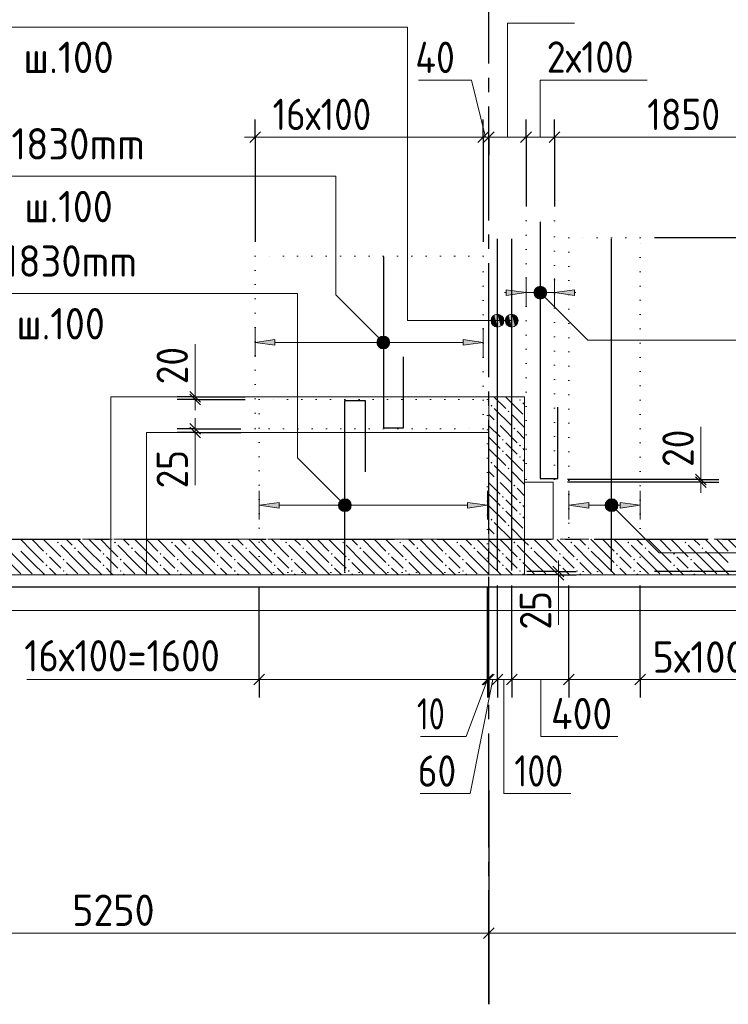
# Model space of a CAD drawing. Header units: millimetres. Extents: x 0 to 59400, y 0 to 42000.
# Tile 7 of 32: x 21773 to 26741, y 16519 to 23427. Entities that reach past the tile are written whole.
import ezdxf

# ---------------------------------------------------------------- set-up
doc = ezdxf.new("R2010")
doc.units = ezdxf.units.MM
for name, pattern in [('______2', [270, 200, -70]), ('______5', [1100, 800, -100, 100, -100]), ('______9', [100, 0, -100])]:
    doc.linetypes.add(name, pattern=pattern)
for name, color, linetype, lineweight in [('Standard', 7, 'Continuous', 25), ('ДОП Верх по У', 7, 'Continuous', 18), ('ЖБ Перекрытие верхний уровень_1', 7, 'Continuous', 18), ('ЖБ Перекрытие нижний уровень с отделкой', 7, 'Continuous', 13), ('Позиционная метка номер позиции', 7, 'Continuous', 13), ('Размерная линия_ общее', 7, 'Continuous', 13)]:
    doc.layers.add(name, color=color, linetype=linetype, lineweight=lineweight)
doc.layers.add('ЖБ Стена верхний уровень', color=7, linetype='______2', lineweight=13, true_color=0x656565)
doc.layers.add('Оси', color=7, linetype='______5', lineweight=13, true_color=0x656565)
doc.styles.add('ISOCPEUR', font='txt')

msp = doc.modelspace()

# ---------------------------------------------------------------- hatches: boundary and pattern name
at = {"layer": 'ДОП Верх по У', "linetype": 'Continuous', "lineweight": 13, "transparency": 33554687}
for points in [[(25182.7, 21492.8), (25322.7, 21512.8), (25182.7, 21532.8)], [(24882.7, 21143), (25022.7, 21163), (24882.7, 21183)], [(24912.7, 20001), (25052.7, 20021), (24912.7, 20041)], [(25982.7, 20001), (26122.7, 20021), (25982.7, 20041)]]:
    msp.add_hatch(color=7, dxfattribs=at).paths.add_polyline_path(points)
for points in [[(25662.7, 21492.8), (25522.7, 21512.8), (25662.7, 21532.8)], [(23562.7, 21143), (23422.7, 21163), (23562.7, 21183)], [(23592.7, 20001), (23452.7, 20021), (23592.7, 20041)], [(25762.7, 20001), (25622.7, 20021), (25762.7, 20041)]]:
    msp.add_hatch(color=7, dxfattribs=at).paths.add_polyline_path(points, flags=16)
at = {"layer": 'ЖБ Стена верхний уровень', "linetype": 'Continuous', "lineweight": 18, "transparency": 33554687}
for points in [[(25074.1, 20719.6), (25080.6, 20726.1), (25087.1, 20719.6), (25080.6, 20713.1)], [(25274.1, 20759.6), (25280.6, 20766.1), (25287.1, 20759.6), (25280.6, 20753.1)], [(25194.1, 20679.6), (25200.6, 20686.1), (25207.1, 20679.6), (25200.6, 20673.1)], [(25114.1, 20599.6), (25120.6, 20606.1), (25127.1, 20599.6), (25120.6, 20593.1)], [(25234.1, 20559.6), (25240.6, 20566.1), (25247.1, 20559.6), (25240.6, 20553.1)], [(25154.1, 20479.6), (25160.6, 20486.1), (25167.1, 20479.6), (25160.6, 20473.1)], [(25154.1, 20399.6), (25160.6, 20406.1), (25167.1, 20399.6), (25160.6, 20393.1)], [(25274.1, 20439.6), (25280.6, 20446.1), (25287.1, 20439.6), (25280.6, 20433.1)], [(25074.1, 20319.6), (25080.6, 20326.1), (25087.1, 20319.6), (25080.6, 20313.1)], [(25274.1, 20359.6), (25280.6, 20366.1), (25287.1, 20359.6), (25280.6, 20353.1)], [(25194.1, 20279.6), (25200.6, 20286.1), (25207.1, 20279.6), (25200.6, 20273.1)], [(25114.1, 20199.6), (25120.6, 20206.1), (25127.1, 20199.6), (25120.6, 20193.1)], [(25234.1, 20159.6), (25240.6, 20166.1), (25247.1, 20159.6), (25240.6, 20153.1)], [(25154.1, 20079.6), (25160.6, 20086.1), (25167.1, 20079.6), (25160.6, 20073.1)], [(25274.1, 20039.6), (25280.6, 20046.1), (25287.1, 20039.6), (25280.6, 20033.1)], [(25154.1, 19999.6), (25160.6, 20006.1), (25167.1, 19999.6), (25160.6, 19993.1)], [(25274.1, 19959.6), (25280.6, 19966.1), (25287.1, 19959.6), (25280.6, 19953.1)], [(25074.1, 19919.6), (25080.6, 19926.1), (25087.1, 19919.6), (25080.6, 19913.1)], [(25194.1, 19879.6), (25200.6, 19886.1), (25207.1, 19879.6), (25200.6, 19873.1)], [(22034.1, 19759.6), (22040.6, 19766.1), (22047.1, 19759.6), (22040.6, 19753.1)], [(22434.1, 19759.6), (22440.6, 19766.1), (22447.1, 19759.6), (22440.6, 19753.1)], [(22834.1, 19759.6), (22840.6, 19766.1), (22847.1, 19759.6), (22840.6, 19753.1)], [(23234.1, 19759.6), (23240.6, 19766.1), (23247.1, 19759.6), (23240.6, 19753.1)], [(23634.1, 19759.6), (23640.6, 19766.1), (23647.1, 19759.6), (23640.6, 19753.1)], [(24034.1, 19759.6), (24040.6, 19766.1), (24047.1, 19759.6), (24040.6, 19753.1)], [(24434.1, 19759.6), (24440.6, 19766.1), (24447.1, 19759.6), (24440.6, 19753.1)], [(24834.1, 19759.6), (24840.6, 19766.1), (24847.1, 19759.6), (24840.6, 19753.1)], [(25114.1, 19799.6), (25120.6, 19806.1), (25127.1, 19799.6), (25120.6, 19793.1)], [(25234.1, 19759.6), (25240.6, 19766.1), (25247.1, 19759.6), (25240.6, 19753.1)], [(25634.1, 19759.6), (25640.6, 19766.1), (25647.1, 19759.6), (25640.6, 19753.1)], [(26034.1, 19759.6), (26040.6, 19766.1), (26047.1, 19759.6), (26040.6, 19753.1)], [(26434.1, 19759.6), (26440.6, 19766.1), (26447.1, 19759.6), (26440.6, 19753.1)], [(22154.1, 19719.6), (22160.6, 19726.1), (22167.1, 19719.6), (22160.6, 19713.1)], [(22554.1, 19719.6), (22560.6, 19726.1), (22567.1, 19719.6), (22560.6, 19713.1)], [(22954.1, 19719.6), (22960.6, 19726.1), (22967.1, 19719.6), (22960.6, 19713.1)], [(23354.1, 19719.6), (23360.6, 19726.1), (23367.1, 19719.6), (23360.6, 19713.1)], [(23754.1, 19719.6), (23760.6, 19726.1), (23767.1, 19719.6), (23760.6, 19713.1)], [(24154.1, 19719.6), (24160.6, 19726.1), (24167.1, 19719.6), (24160.6, 19713.1)], [(24554.1, 19719.6), (24560.6, 19726.1), (24567.1, 19719.6), (24560.6, 19713.1)], [(24954.1, 19719.6), (24960.6, 19726.1), (24967.1, 19719.6), (24960.6, 19713.1)], [(25354.1, 19719.6), (25360.6, 19726.1), (25367.1, 19719.6), (25360.6, 19713.1)], [(25754.1, 19719.6), (25760.6, 19726.1), (25767.1, 19719.6), (25760.6, 19713.1)], [(26154.1, 19719.6), (26160.6, 19726.1), (26167.1, 19719.6), (26160.6, 19713.1)], [(26554.1, 19719.6), (26560.6, 19726.1), (26567.1, 19719.6), (26560.6, 19713.1)], [(21954.1, 19679.6), (21960.6, 19686.1), (21967.1, 19679.6), (21960.6, 19673.1)], [(22074.1, 19639.6), (22080.6, 19646.1), (22087.1, 19639.6), (22080.6, 19633.1)], [(22354.1, 19679.6), (22360.6, 19686.1), (22367.1, 19679.6), (22360.6, 19673.1)], [(22474.1, 19639.6), (22480.6, 19646.1), (22487.1, 19639.6), (22480.6, 19633.1)], [(22754.1, 19679.6), (22760.6, 19686.1), (22767.1, 19679.6), (22760.6, 19673.1)], [(22874.1, 19639.6), (22880.6, 19646.1), (22887.1, 19639.6), (22880.6, 19633.1)], [(23154.1, 19679.6), (23160.6, 19686.1), (23167.1, 19679.6), (23160.6, 19673.1)], [(23274.1, 19639.6), (23280.6, 19646.1), (23287.1, 19639.6), (23280.6, 19633.1)], [(23554.1, 19679.6), (23560.6, 19686.1), (23567.1, 19679.6), (23560.6, 19673.1)], [(23674.1, 19639.6), (23680.6, 19646.1), (23687.1, 19639.6), (23680.6, 19633.1)], [(23954.1, 19679.6), (23960.6, 19686.1), (23967.1, 19679.6), (23960.6, 19673.1)], [(24074.1, 19639.6), (24080.6, 19646.1), (24087.1, 19639.6), (24080.6, 19633.1)], [(24354.1, 19679.6), (24360.6, 19686.1), (24367.1, 19679.6), (24360.6, 19673.1)], [(24474.1, 19639.6), (24480.6, 19646.1), (24487.1, 19639.6), (24480.6, 19633.1)], [(24754.1, 19679.6), (24760.6, 19686.1), (24767.1, 19679.6), (24760.6, 19673.1)], [(24874.1, 19639.6), (24880.6, 19646.1), (24887.1, 19639.6), (24880.6, 19633.1)], [(25154.1, 19679.6), (25160.6, 19686.1), (25167.1, 19679.6), (25160.6, 19673.1)], [(25274.1, 19639.6), (25280.6, 19646.1), (25287.1, 19639.6), (25280.6, 19633.1)], [(25554.1, 19679.6), (25560.6, 19686.1), (25567.1, 19679.6), (25560.6, 19673.1)], [(25674.1, 19639.6), (25680.6, 19646.1), (25687.1, 19639.6), (25680.6, 19633.1)], [(25954.1, 19679.6), (25960.6, 19686.1), (25967.1, 19679.6), (25960.6, 19673.1)], [(26074.1, 19639.6), (26080.6, 19646.1), (26087.1, 19639.6), (26080.6, 19633.1)], [(26354.1, 19679.6), (26360.6, 19686.1), (26367.1, 19679.6), (26360.6, 19673.1)], [(26474.1, 19639.6), (26480.6, 19646.1), (26487.1, 19639.6), (26480.6, 19633.1)], [(21954.1, 19599.6), (21960.6, 19606.1), (21967.1, 19599.6), (21960.6, 19593.1)], [(22074.1, 19559.6), (22080.6, 19566.1), (22087.1, 19559.6), (22080.6, 19553.1)], [(22354.1, 19599.6), (22360.6, 19606.1), (22367.1, 19599.6), (22360.6, 19593.1)], [(22474.1, 19559.6), (22480.6, 19566.1), (22487.1, 19559.6), (22480.6, 19553.1)], [(22754.1, 19599.6), (22760.6, 19606.1), (22767.1, 19599.6), (22760.6, 19593.1)], [(22874.1, 19559.6), (22880.6, 19566.1), (22887.1, 19559.6), (22880.6, 19553.1)], [(23154.1, 19599.6), (23160.6, 19606.1), (23167.1, 19599.6), (23160.6, 19593.1)], [(23274.1, 19559.6), (23280.6, 19566.1), (23287.1, 19559.6), (23280.6, 19553.1)], [(23554.1, 19599.6), (23560.6, 19606.1), (23567.1, 19599.6), (23560.6, 19593.1)], [(23674.1, 19559.6), (23680.6, 19566.1), (23687.1, 19559.6), (23680.6, 19553.1)], [(23954.1, 19599.6), (23960.6, 19606.1), (23967.1, 19599.6), (23960.6, 19593.1)], [(24074.1, 19559.6), (24080.6, 19566.1), (24087.1, 19559.6), (24080.6, 19553.1)], [(24354.1, 19599.6), (24360.6, 19606.1), (24367.1, 19599.6), (24360.6, 19593.1)], [(24474.1, 19559.6), (24480.6, 19566.1), (24487.1, 19559.6), (24480.6, 19553.1)], [(24754.1, 19599.6), (24760.6, 19606.1), (24767.1, 19599.6), (24760.6, 19593.1)], [(24874.1, 19559.6), (24880.6, 19566.1), (24887.1, 19559.6), (24880.6, 19553.1)], [(25154.1, 19599.6), (25160.6, 19606.1), (25167.1, 19599.6), (25160.6, 19593.1)], [(25274.1, 19559.6), (25280.6, 19566.1), (25287.1, 19559.6), (25280.6, 19553.1)], [(25554.1, 19599.6), (25560.6, 19606.1), (25567.1, 19599.6), (25560.6, 19593.1)], [(25674.1, 19559.6), (25680.6, 19566.1), (25687.1, 19559.6), (25680.6, 19553.1)], [(25954.1, 19599.6), (25960.6, 19606.1), (25967.1, 19599.6), (25960.6, 19593.1)], [(26074.1, 19559.6), (26080.6, 19566.1), (26087.1, 19559.6), (26080.6, 19553.1)], [(26354.1, 19599.6), (26360.6, 19606.1), (26367.1, 19599.6), (26360.6, 19593.1)], [(26474.1, 19559.6), (26480.6, 19566.1), (26487.1, 19559.6), (26480.6, 19553.1)]]:
    msp.add_hatch(color=7, dxfattribs=at).paths.add_polyline_path(points, flags=16)
at = {"layer": 'Позиционная метка номер позиции', "linetype": 'Continuous', "lineweight": 13, "transparency": 33554687}
for points in [[(25379.5, 21524.3), (25411.3, 21556.1), (25390.9, 21544.7)], [(25411.3, 21556.1), (25379.5, 21524.3), (25379.5, 21501.4)], [(25411.3, 21556.1), (25379.5, 21501.4), (25434.2, 21556.1)], [(25434.2, 21556.1), (25379.5, 21501.4), (25390.9, 21481)], [(25434.2, 21556.1), (25390.9, 21481), (25454.6, 21544.7)], [(25454.6, 21544.7), (25390.9, 21481), (25411.3, 21469.6)], [(25454.6, 21544.7), (25411.3, 21469.6), (25466, 21524.3)], [(25466, 21524.3), (25411.3, 21469.6), (25434.2, 21469.6)], [(25466, 21524.3), (25434.2, 21469.6), (25466, 21501.4)], [(25466, 21501.4), (25434.2, 21469.6), (25454.6, 21481)], [(25100.2, 21277.4), (25100.2, 21354.8), (25084, 21338.6)], [(25122.7, 21271.1), (25122.7, 21361.1), (25100.2, 21354.8)], [(25122.7, 21271.1), (25100.2, 21354.8), (25100.2, 21277.4)], [(25145.2, 21277.4), (25145.2, 21354.8), (25122.7, 21361.1)], [(25145.2, 21277.4), (25122.7, 21361.1), (25122.7, 21271.1)], [(25161.4, 21293.6), (25161.4, 21338.6), (25145.2, 21354.8)], [(25161.4, 21293.6), (25145.2, 21354.8), (25145.2, 21277.4)], [(25200.2, 21277.4), (25200.2, 21354.8), (25184, 21338.6)], [(25222.7, 21271.1), (25222.7, 21361.1), (25200.2, 21354.8)], [(25222.7, 21271.1), (25200.2, 21354.8), (25200.2, 21277.4)], [(25245.2, 21277.4), (25245.2, 21354.8), (25222.7, 21361.1)], [(25245.2, 21277.4), (25222.7, 21361.1), (25222.7, 21271.1)], [(25261.4, 21293.6), (25261.4, 21338.6), (25245.2, 21354.8)], [(25261.4, 21293.6), (25245.2, 21354.8), (25245.2, 21277.4)], [(25084, 21293.6), (25084, 21338.6), (25077.7, 21316.1)], [(25100.2, 21277.4), (25084, 21338.6), (25084, 21293.6)], [(25161.4, 21338.6), (25161.4, 21293.6), (25167.7, 21316.1)], [(25184, 21293.6), (25184, 21338.6), (25177.7, 21316.1)], [(25200.2, 21277.4), (25184, 21338.6), (25184, 21293.6)], [(25261.4, 21338.6), (25261.4, 21293.6), (25267.7, 21316.1)], [(24290.9, 21131.2), (24334.2, 21206.3), (24279.5, 21151.5)], [(24279.5, 21151.5), (24334.2, 21206.3), (24311.3, 21206.3)], [(24279.5, 21151.5), (24311.3, 21206.3), (24279.5, 21174.5)], [(24279.5, 21174.5), (24311.3, 21206.3), (24290.9, 21194.8)], [(24290.9, 21131.2), (24354.6, 21194.8), (24334.2, 21206.3)], [(24311.3, 21119.7), (24354.6, 21194.8), (24290.9, 21131.2)], [(24311.3, 21119.7), (24366, 21174.5), (24354.6, 21194.8)], [(24334.2, 21119.7), (24366, 21174.5), (24311.3, 21119.7)], [(24334.2, 21119.7), (24366, 21151.5), (24366, 21174.5)], [(24366, 21151.5), (24334.2, 21119.7), (24354.6, 21131.2)], [(24020.9, 19989.2), (24064.2, 20064.3), (24009.5, 20009.5)], [(24009.5, 20009.5), (24064.2, 20064.3), (24041.3, 20064.3)], [(24009.5, 20009.5), (24041.3, 20064.3), (24009.5, 20032.4)], [(24009.5, 20032.4), (24041.3, 20064.3), (24020.9, 20052.8)], [(24020.9, 19989.2), (24084.5, 20052.8), (24064.2, 20064.3)], [(24041.3, 19977.7), (24084.5, 20052.8), (24020.9, 19989.2)], [(24041.3, 19977.7), (24096, 20032.4), (24084.5, 20052.8)], [(25879.5, 20032.4), (25911.3, 20064.3), (25890.9, 20052.8)], [(25911.3, 20064.3), (25879.5, 20032.4), (25879.5, 20009.5)], [(25911.3, 20064.3), (25879.5, 20009.5), (25934.2, 20064.3)], [(25934.2, 20064.3), (25879.5, 20009.5), (25890.9, 19989.2)], [(25934.2, 20064.3), (25890.9, 19989.2), (25954.6, 20052.8)], [(25954.6, 20052.8), (25890.9, 19989.2), (25911.3, 19977.7)], [(25954.6, 20052.8), (25911.3, 19977.7), (25966, 20032.4)], [(24064.2, 19977.7), (24096, 20032.4), (24041.3, 19977.7)], [(24064.2, 19977.7), (24096, 20009.5), (24096, 20032.4)], [(24096, 20009.5), (24064.2, 19977.7), (24084.5, 19989.2)], [(25966, 20032.4), (25911.3, 19977.7), (25934.2, 19977.7)], [(25966, 20032.4), (25934.2, 19977.7), (25966, 20009.5)], [(25966, 20009.5), (25934.2, 19977.7), (25954.6, 19989.2)]]:
    msp.add_hatch(color=7, dxfattribs=at).paths.add_polyline_path(points)

# ---------------------------------------------------------------- linework, layer by layer
at = {"layer": 'Standard', "color": 7, "linetype": '______9', "lineweight": 13, "transparency": 33554687}
for p, q in [((25522.7, 22016), (25322.7, 22016)), ((25322.7, 22016), (25322.7, 20202)), ((25522.7, 20202), (25522.7, 22016)), ((26122.7, 21897), (25622.7, 21897)), ((25622.7, 21897), (25622.7, 19557)), ((26122.7, 19557), (26122.7, 21897)), ((25022.7, 21769), (23422.7, 21769)), ((23422.7, 21769), (23422.7, 20557)), ((25022.7, 20557), (25022.7, 21769)), ((25052.7, 20762), (23452.7, 20762)), ((23452.7, 20762), (23452.7, 19550)), ((25052.7, 19550), (25052.7, 20762)), ((23422.7, 20557), (25022.7, 20557)), ((25322.7, 20202), (25522.7, 20202)), ((25622.7, 19557), (26122.7, 19557)), ((23452.7, 19550), (25052.7, 19550))]:
    msp.add_line(p, q, dxfattribs=at)
at = {"layer": 'Standard', "color": 7, "linetype": 'Continuous', "lineweight": 13, "transparency": 33554687}
for points in [[(59400, 42000), (0, 42000), (0, 19532), (59400, 19532), (59400, 42000)], [(6812.7, 19282), (55405.8, 19282), (55405.8, 38032), (6812.7, 38032), (6812.7, 19282)], [(6812.7, 19532), (55406.2, 19532), (55406.2, 38032), (6812.7, 38032), (6812.7, 19532)]]:
    msp.add_lwpolyline(points, dxfattribs=at)
at = {"layer": 'Standard', "color": 254, "linetype": 'Continuous', "lineweight": 25, "true_color": 0xc4c4ff, "transparency": 33554687}
msp.add_lwpolyline([(7672.7, 19449), (55215.3, 19449), (55215.3, 38101), (7672.7, 38101), (7672.7, 19449)], dxfattribs=at)
at = {"layer": 'ДОП Верх по У', "color": 7, "linetype": 'Continuous', "lineweight": 25, "transparency": 33554687}
for p, q in [((25122.7, 19563), (25122.7, 21891)), ((25222.7, 19563), (25222.7, 21891)), ((25922.7, 19563), (25922.7, 21891))]:
    msp.add_line(p, q, dxfattribs=at)
at = {"layer": 'ДОП Верх по У', "color": 251, "linetype": 'Continuous', "lineweight": 13, "true_color": 0x494949, "transparency": 33554687}
for p, q in [((25322.7, 21512.8), (25322.7, 21612.8)), ((25522.7, 21512.8), (25522.7, 21612.8)), ((25182.7, 21512.8), (25172.7, 21512.8)), ((25322.7, 21512.8), (25182.7, 21532.8)), ((25182.7, 21532.8), (25182.7, 21492.8)), ((25182.7, 21492.8), (25322.7, 21512.8)), ((25322.7, 21512.8), (25322.7, 21412.8)), ((25322.7, 21512.8), (25522.7, 21512.8)), ((25522.7, 21512.8), (25662.7, 21532.8)), ((25662.7, 21492.8), (25522.7, 21512.8)), ((25522.7, 21512.8), (25522.7, 21412.8)), ((25662.7, 21532.8), (25662.7, 21492.8)), ((25662.7, 21512.8), (25672.7, 21512.8)), ((23422.7, 21163), (23422.7, 21263)), ((25022.7, 21163), (25022.7, 21263)), ((23422.7, 21163), (23562.7, 21183)), ((23562.7, 21143), (23422.7, 21163)), ((23422.7, 21163), (23422.7, 21063)), ((23422.7, 21163), (23422.7, 21163)), ((23562.7, 21183), (23562.7, 21143)), ((23562.7, 21163), (24882.7, 21163)), ((25022.7, 21163), (24882.7, 21183)), ((24882.7, 21183), (24882.7, 21143)), ((24882.7, 21143), (25022.7, 21163)), ((25022.7, 21163), (25022.7, 21063)), ((25022.7, 21163), (25022.7, 21163)), ((23452.7, 20021), (23452.7, 20121)), ((25052.7, 20021), (25052.7, 20121)), ((25622.7, 20021), (25622.7, 20121)), ((26122.7, 20021), (26122.7, 20121)), ((23452.7, 20021), (23592.7, 20041)), ((23592.7, 20041), (23592.7, 20001)), ((25052.7, 20021), (24912.7, 20041)), ((24912.7, 20041), (24912.7, 20001)), ((25622.7, 20021), (25762.7, 20041)), ((25762.7, 20041), (25762.7, 20001)), ((26122.7, 20021), (25982.7, 20041)), ((25982.7, 20041), (25982.7, 20001)), ((23592.7, 20001), (23452.7, 20021)), ((23452.7, 20021), (23452.7, 19921)), ((23452.7, 20021), (23452.7, 20021)), ((23592.7, 20021), (24912.7, 20021)), ((24912.7, 20001), (25052.7, 20021)), ((25052.7, 20021), (25052.7, 19921)), ((25052.7, 20021), (25052.7, 20021)), ((25762.7, 20001), (25622.7, 20021)), ((25622.7, 20021), (25622.7, 19921)), ((25622.7, 20021), (25622.7, 20021)), ((25762.7, 20021), (25982.7, 20021)), ((25982.7, 20001), (26122.7, 20021)), ((26122.7, 20021), (26122.7, 19921)), ((26122.7, 20021), (26122.7, 20021))]:
    msp.add_line(p, q, dxfattribs=at)
at = {"layer": 'ДОП Верх по У', "color": 7, "linetype": 'Continuous', "lineweight": 25, "transparency": 33554687}
for points in [[(25422.7, 22009), (25422.7, 20209), (25546.7, 20209), (25546.7, 20709)], [(24322.7, 21763), (24322.7, 20563), (24464.7, 20563), (24464.7, 21063)], [(24052.7, 19556), (24052.7, 20756), (24194.7, 20756), (24194.7, 20256)]]:
    msp.add_lwpolyline(points, dxfattribs=at)
at = {"layer": 'ЖБ Перекрытие верхний уровень_1', "color": 7, "linetype": 'Continuous', "lineweight": 18, "transparency": 33554687}
for p, q in [((22662.7, 19532), (22662.7, 20532)), ((22662.7, 20532), (25062.7, 20532)), ((25062.7, 20532), (25062.7, 19532)), ((25512.7, 20182), (25312.7, 20182)), ((25312.7, 20182), (25312.7, 19782)), ((25512.7, 19782), (25512.7, 20182)), ((25312.7, 19782), (25512.7, 19782)), ((9062.7, 19532), (22662.7, 19532)), ((25062.7, 19532), (31092.7, 19532))]:
    msp.add_line(p, q, dxfattribs=at)
at = {"layer": 'ЖБ Перекрытие нижний уровень с отделкой', "color": 7, "linetype": 'Continuous', "lineweight": 13, "transparency": 33554687}
for p, q in [((25312.7, 20782), (22412.7, 20782)), ((22412.7, 20782), (22412.7, 19532)), ((25312.7, 19532), (25312.7, 20782)), ((22412.7, 19532), (25312.7, 19532))]:
    msp.add_line(p, q, dxfattribs=at)
at = {"layer": 'ЖБ Стена верхний уровень', "color": 251, "linetype": '______2', "lineweight": 13, "true_color": 0x656565, "transparency": 33554687}
for p, q in [((25312.7, 20782), (25062.7, 20782)), ((25062.7, 20782), (25062.7, 19782)), ((25312.7, 19782), (25312.7, 20782)), ((22412.7, 19782), (19525.2, 19782)), ((25062.7, 19782), (22412.7, 19782)), ((30892.7, 19782), (25312.7, 19782)), ((19525.2, 19532), (22412.7, 19532)), ((22412.7, 19532), (25062.7, 19532)), ((25062.7, 19532), (25312.7, 19532)), ((25312.7, 19532), (30892.7, 19532))]:
    msp.add_line(p, q, dxfattribs=at)
at = {"layer": 'ЖБ Стена верхний уровень', "color": 9, "linetype": 'Continuous', "lineweight": 18, "true_color": 0xc7c7c7, "transparency": 33554687}
for p, q in [((25098.1, 20782), (25180.6, 20699.6)), ((25180.6, 20779.6), (25300.6, 20659.6)), ((25260.6, 20779.6), (25258.1, 20782)), ((25300.6, 20739.6), (25312.7, 20727.4)), ((25100.6, 20619.6), (25062.7, 20657.4)), ((25100.6, 20699.6), (25220.6, 20579.6)), ((25220.6, 20659.6), (25312.7, 20567.4)), ((25062.7, 20577.4), (25140.6, 20499.6)), ((25140.6, 20579.6), (25260.6, 20459.6)), ((25312.7, 20487.4), (25260.6, 20539.6)), ((25062.7, 20497.4), (25140.6, 20419.6)), ((25220.6, 20419.6), (25180.6, 20459.6)), ((25062.7, 20417.4), (25180.6, 20299.6)), ((25180.6, 20379.6), (25300.6, 20259.6)), ((25260.6, 20379.6), (25220.6, 20419.6)), ((25300.6, 20419.6), (25312.7, 20407.4)), ((25300.6, 20339.6), (25312.7, 20327.4)), ((25100.6, 20219.6), (25062.7, 20257.4)), ((25100.6, 20299.6), (25220.6, 20179.6)), ((25220.6, 20259.6), (25312.7, 20167.4)), ((25062.7, 20177.4), (25140.6, 20099.6)), ((25140.6, 20179.6), (25260.6, 20059.6)), ((25312.7, 20087.4), (25260.6, 20139.6)), ((25062.7, 20097.4), (25140.6, 20019.6)), ((25220.6, 20019.6), (25180.6, 20059.6)), ((25062.7, 20017.4), (25180.6, 19899.6)), ((25180.6, 19979.6), (25300.6, 19859.6)), ((25260.6, 19979.6), (25220.6, 20019.6)), ((25300.6, 20019.6), (25312.7, 20007.4)), ((25100.6, 19899.6), (25220.6, 19779.6)), ((25300.6, 19939.6), (25312.7, 19927.4)), ((25100.6, 19819.6), (25062.7, 19857.4)), ((25220.6, 19859.6), (25312.7, 19767.4)), ((21860.6, 19699.6), (21778.1, 19782)), ((21860.6, 19779.6), (21940.6, 19699.6)), ((21940.6, 19779.6), (22060.6, 19659.6)), ((22018.1, 19782), (22020.6, 19779.6)), ((22098.1, 19782), (22140.6, 19739.6)), ((22260.6, 19699.6), (22178.1, 19782)), ((22260.6, 19779.6), (22340.6, 19699.6)), ((22340.6, 19779.6), (22412.7, 19707.4)), ((22418.1, 19782), (22420.6, 19779.6)), ((22498.1, 19782), (22540.6, 19739.6)), ((22660.6, 19699.6), (22578.1, 19782)), ((22660.6, 19779.6), (22740.6, 19699.6)), ((22740.6, 19779.6), (22860.6, 19659.6)), ((22818.1, 19782), (22820.6, 19779.6)), ((22898.1, 19782), (22940.6, 19739.6)), ((23060.6, 19699.6), (22978.1, 19782)), ((23060.6, 19779.6), (23140.6, 19699.6)), ((23140.6, 19779.6), (23260.6, 19659.6)), ((23218.1, 19782), (23220.6, 19779.6)), ((23298.1, 19782), (23340.6, 19739.6)), ((23460.6, 19699.6), (23378.1, 19782)), ((23460.6, 19779.6), (23540.6, 19699.6)), ((23540.6, 19779.6), (23660.6, 19659.6)), ((23618.1, 19782), (23620.6, 19779.6)), ((23698.1, 19782), (23740.6, 19739.6)), ((23860.6, 19699.6), (23778.1, 19782)), ((23860.6, 19779.6), (23940.6, 19699.6)), ((23940.6, 19779.6), (24060.6, 19659.6)), ((24018.1, 19782), (24020.6, 19779.6)), ((24098.1, 19782), (24140.6, 19739.6)), ((24260.6, 19699.6), (24178.1, 19782)), ((24260.6, 19779.6), (24340.6, 19699.6)), ((24340.6, 19779.6), (24460.6, 19659.6)), ((24418.1, 19782), (24420.6, 19779.6)), ((24498.1, 19782), (24540.6, 19739.6)), ((24660.6, 19699.6), (24578.1, 19782)), ((24660.6, 19779.6), (24740.6, 19699.6)), ((24740.6, 19779.6), (24860.6, 19659.6)), ((24818.1, 19782), (24820.6, 19779.6)), ((24898.1, 19782), (24940.6, 19739.6)), ((25060.6, 19699.6), (24978.1, 19782)), ((25060.6, 19779.6), (25062.7, 19777.4)), ((25062.7, 19777.4), (25140.6, 19699.6)), ((25140.6, 19779.6), (25260.6, 19659.6)), ((25312.7, 19767.4), (25340.6, 19739.6)), ((25460.6, 19699.6), (25378.1, 19782)), ((25460.6, 19779.6), (25540.6, 19699.6)), ((25540.6, 19779.6), (25660.6, 19659.6)), ((25618.1, 19782), (25620.6, 19779.6)), ((25698.1, 19782), (25740.6, 19739.6)), ((25860.6, 19699.6), (25778.1, 19782)), ((25860.6, 19779.6), (25940.6, 19699.6)), ((25940.6, 19779.6), (26060.6, 19659.6)), ((26018.1, 19782), (26020.6, 19779.6)), ((26098.1, 19782), (26140.6, 19739.6)), ((26260.6, 19699.6), (26178.1, 19782)), ((26260.6, 19779.6), (26340.6, 19699.6)), ((26340.6, 19779.6), (26460.6, 19659.6)), ((26418.1, 19782), (26420.6, 19779.6)), ((26498.1, 19782), (26540.6, 19739.6)), ((26660.6, 19699.6), (26578.1, 19782)), ((26660.6, 19779.6), (26740.6, 19699.6)), ((26740.6, 19779.6), (26860.6, 19659.6)), ((21780.6, 19619.6), (21660.6, 19739.6)), ((21780.6, 19699.6), (21860.6, 19619.6)), ((21860.6, 19699.6), (21940.6, 19619.6)), ((22180.6, 19619.6), (22060.6, 19739.6)), ((22180.6, 19699.6), (22260.6, 19619.6)), ((22260.6, 19699.6), (22340.6, 19619.6)), ((22412.7, 19707.4), (22460.6, 19659.6)), ((22580.6, 19619.6), (22460.6, 19739.6)), ((22580.6, 19699.6), (22660.6, 19619.6)), ((22660.6, 19699.6), (22740.6, 19619.6)), ((22980.6, 19619.6), (22860.6, 19739.6)), ((22980.6, 19699.6), (23060.6, 19619.6)), ((23060.6, 19699.6), (23140.6, 19619.6)), ((23380.6, 19619.6), (23260.6, 19739.6)), ((23380.6, 19699.6), (23460.6, 19619.6)), ((23460.6, 19699.6), (23540.6, 19619.6)), ((23780.6, 19619.6), (23660.6, 19739.6)), ((23780.6, 19699.6), (23860.6, 19619.6)), ((23860.6, 19699.6), (23940.6, 19619.6)), ((24180.6, 19619.6), (24060.6, 19739.6)), ((24180.6, 19699.6), (24260.6, 19619.6)), ((24260.6, 19699.6), (24340.6, 19619.6)), ((24580.6, 19619.6), (24460.6, 19739.6)), ((24580.6, 19699.6), (24660.6, 19619.6)), ((24660.6, 19699.6), (24740.6, 19619.6)), ((24980.6, 19619.6), (24860.6, 19739.6)), ((24980.6, 19699.6), (25060.6, 19619.6)), ((25060.6, 19699.6), (25062.7, 19697.4)), ((25062.7, 19697.4), (25140.6, 19619.6)), ((25312.7, 19687.4), (25260.6, 19739.6)), ((25380.6, 19699.6), (25460.6, 19619.6)), ((25460.6, 19699.6), (25540.6, 19619.6)), ((25780.6, 19619.6), (25660.6, 19739.6)), ((25780.6, 19699.6), (25860.6, 19619.6)), ((25860.6, 19699.6), (25940.6, 19619.6)), ((26180.6, 19619.6), (26060.6, 19739.6)), ((26180.6, 19699.6), (26260.6, 19619.6)), ((26260.6, 19699.6), (26340.6, 19619.6)), ((26580.6, 19619.6), (26460.6, 19739.6)), ((26580.6, 19699.6), (26660.6, 19619.6)), ((26660.6, 19699.6), (26740.6, 19619.6)), ((21700.6, 19619.6), (21780.6, 19539.6)), ((21780.6, 19619.6), (21860.6, 19539.6)), ((21860.6, 19619.6), (21948.1, 19532)), ((22020.6, 19619.6), (21980.6, 19659.6)), ((22060.6, 19579.6), (22020.6, 19619.6)), ((22100.6, 19619.6), (22180.6, 19539.6)), ((22180.6, 19619.6), (22260.6, 19539.6)), ((22260.6, 19619.6), (22348.1, 19532)), ((22412.7, 19627.4), (22380.6, 19659.6)), ((22420.6, 19619.6), (22412.7, 19627.4)), ((22460.6, 19579.6), (22420.6, 19619.6)), ((22500.6, 19619.6), (22580.6, 19539.6)), ((22580.6, 19619.6), (22660.6, 19539.6)), ((22660.6, 19619.6), (22748.1, 19532)), ((22820.6, 19619.6), (22780.6, 19659.6)), ((22860.6, 19579.6), (22820.6, 19619.6)), ((22900.6, 19619.6), (22980.6, 19539.6)), ((22980.6, 19619.6), (23060.6, 19539.6)), ((23060.6, 19619.6), (23148.1, 19532)), ((23220.6, 19619.6), (23180.6, 19659.6)), ((23260.6, 19579.6), (23220.6, 19619.6)), ((23300.6, 19619.6), (23380.6, 19539.6)), ((23380.6, 19619.6), (23460.6, 19539.6)), ((23460.6, 19619.6), (23548.1, 19532)), ((23620.6, 19619.6), (23580.6, 19659.6)), ((23660.6, 19579.6), (23620.6, 19619.6)), ((23700.6, 19619.6), (23780.6, 19539.6)), ((23780.6, 19619.6), (23860.6, 19539.6)), ((23860.6, 19619.6), (23948.1, 19532)), ((24020.6, 19619.6), (23980.6, 19659.6)), ((24060.6, 19579.6), (24020.6, 19619.6)), ((24100.6, 19619.6), (24180.6, 19539.6)), ((24180.6, 19619.6), (24260.6, 19539.6)), ((24260.6, 19619.6), (24348.1, 19532)), ((24420.6, 19619.6), (24380.6, 19659.6)), ((24460.6, 19579.6), (24420.6, 19619.6)), ((24500.6, 19619.6), (24580.6, 19539.6)), ((24580.6, 19619.6), (24660.6, 19539.6)), ((24660.6, 19619.6), (24748.1, 19532)), ((24820.6, 19619.6), (24780.6, 19659.6)), ((24860.6, 19579.6), (24820.6, 19619.6)), ((24900.6, 19619.6), (24980.6, 19539.6)), ((24980.6, 19619.6), (25060.6, 19539.6)), ((25060.6, 19619.6), (25062.7, 19617.4)), ((25220.6, 19619.6), (25180.6, 19659.6)), ((25260.6, 19579.6), (25220.6, 19619.6)), ((25300.6, 19619.6), (25312.7, 19607.4)), ((25380.6, 19619.6), (25312.7, 19687.4)), ((25380.6, 19619.6), (25460.6, 19539.6)), ((25460.6, 19619.6), (25548.1, 19532)), ((25620.6, 19619.6), (25580.6, 19659.6)), ((25660.6, 19579.6), (25620.6, 19619.6)), ((25700.6, 19619.6), (25780.6, 19539.6)), ((25780.6, 19619.6), (25860.6, 19539.6)), ((25860.6, 19619.6), (25948.1, 19532)), ((26020.6, 19619.6), (25980.6, 19659.6)), ((26060.6, 19579.6), (26020.6, 19619.6)), ((26100.6, 19619.6), (26180.6, 19539.6)), ((26180.6, 19619.6), (26260.6, 19539.6)), ((26260.6, 19619.6), (26348.1, 19532)), ((26420.6, 19619.6), (26380.6, 19659.6)), ((26460.6, 19579.6), (26420.6, 19619.6)), ((26500.6, 19619.6), (26580.6, 19539.6)), ((26580.6, 19619.6), (26660.6, 19539.6)), ((26660.6, 19619.6), (26748.1, 19532)), ((21980.6, 19579.6), (22028.1, 19532)), ((22380.6, 19579.6), (22412.7, 19547.4)), ((22780.6, 19579.6), (22828.1, 19532)), ((23180.6, 19579.6), (23228.1, 19532)), ((23580.6, 19579.6), (23628.1, 19532)), ((23980.6, 19579.6), (24028.1, 19532)), ((24380.6, 19579.6), (24428.1, 19532)), ((24780.6, 19579.6), (24828.1, 19532)), ((25062.7, 19617.4), (25148.1, 19532)), ((25180.6, 19579.6), (25228.1, 19532)), ((25312.7, 19607.4), (25380.6, 19539.6)), ((25580.6, 19579.6), (25628.1, 19532)), ((25980.6, 19579.6), (26028.1, 19532)), ((26380.6, 19579.6), (26428.1, 19532)), ((22100.6, 19539.6), (22108.1, 19532)), ((22412.7, 19547.4), (22428.1, 19532)), ((22500.6, 19539.6), (22508.1, 19532)), ((22900.6, 19539.6), (22908.1, 19532)), ((23300.6, 19539.6), (23308.1, 19532)), ((23700.6, 19539.6), (23708.1, 19532)), ((24100.6, 19539.6), (24108.1, 19532)), ((24500.6, 19539.6), (24508.1, 19532)), ((24900.6, 19539.6), (24908.1, 19532)), ((25300.6, 19539.6), (25308.1, 19532)), ((25700.6, 19539.6), (25708.1, 19532)), ((26100.6, 19539.6), (26108.1, 19532)), ((26500.6, 19539.6), (26508.1, 19532))]:
    msp.add_line(p, q, dxfattribs=at)
at = {"layer": 'Оси', "color": 8, "linetype": '______5', "lineweight": -3, "transparency": 33554687}
for p, q in [((25062.7, 16519.3), (25062.7, 38804.6)), ((3800, 19782), (49030, 19782))]:
    msp.add_line(p, q, dxfattribs=at)
at = {"layer": 'Оси', "color": 7, "linetype": 'Continuous', "lineweight": 25, "transparency": 33554687}
msp.add_line((25062.7, 18019.3), (25062.7, 16519.3), dxfattribs=at)
at = {"layer": 'Позиционная метка номер позиции', "color": 7, "linetype": 'Continuous', "lineweight": 13, "transparency": 33554687}
for p, q in [((25390.9, 21544.7), (25390.9, 21544.7)), ((25454.6, 21544.7), (25454.6, 21544.7)), ((25390.9, 21481), (25390.9, 21481)), ((25454.6, 21481), (25454.6, 21481)), ((25122.7, 21361.1), (25122.7, 21361.1)), ((25222.7, 21361.1), (25222.7, 21361.1)), ((25122.7, 21316.1), (24942.7, 21316.1)), ((25077.7, 21316.1), (25077.7, 21316.1)), ((25167.7, 21316.1), (25167.7, 21316.1)), ((25177.7, 21316.1), (25177.7, 21316.1)), ((25267.7, 21316.1), (25267.7, 21316.1)), ((25122.7, 21271.1), (25122.7, 21271.1)), ((25222.7, 21271.1), (25222.7, 21271.1)), ((24290.9, 21194.8), (24290.9, 21194.8)), ((24354.6, 21194.8), (24354.6, 21194.8)), ((24290.9, 21131.2), (24290.9, 21131.2)), ((24354.6, 21131.2), (24354.6, 21131.2)), ((24020.9, 20052.8), (24020.9, 20052.8)), ((24084.5, 20052.8), (24084.5, 20052.8)), ((25890.9, 20052.8), (25890.9, 20052.8)), ((25954.6, 20052.8), (25954.6, 20052.8)), ((24020.9, 19989.2), (24020.9, 19989.2)), ((24084.5, 19989.2), (24084.5, 19989.2)), ((25890.9, 19989.2), (25890.9, 19989.2)), ((25954.6, 19989.2), (25954.6, 19989.2))]:
    msp.add_line(p, q, dxfattribs=at)
at = {"layer": 'Позиционная метка номер позиции', "color": 251, "linetype": 'Continuous', "lineweight": 13, "true_color": 0x656565, "transparency": 33554687}
for p, q in [((23002, 21152), (23002, 20782)), ((23002, 20532), (23002, 20162)), ((26548.8, 20572), (26548.8, 20202)), ((25549.4, 19532), (25549.4, 19182)), ((21822.7, 18797.3), (23452.7, 18797.3)), ((26122.7, 18797.3), (27532.7, 18797.3))]:
    msp.add_line(p, q, dxfattribs=at)
at = {"layer": 'Позиционная метка номер позиции', "color": 7, "linetype": 'Continuous', "lineweight": 13, "transparency": 33554687}
for points in [[(25222.7, 21316.1), (24492.7, 21316.1), (24492.7, 23376.1), (20772.7, 23376.1)], [(24322.7, 21163), (23989.4, 21496.3), (23989.4, 22329), (20768.4, 22329)], [(24052.7, 20021), (23719.4, 20354.3), (23719.4, 21507), (20768.4, 21507)], [(25422.7, 21512.8), (25756.1, 21179.5), (29268.1, 21179.5)], [(25922.7, 20021), (26256.1, 19687.6), (29262.1, 19687.6)]]:
    msp.add_lwpolyline(points, dxfattribs=at)
at = {"layer": 'Позиционная метка номер позиции', "color": 251, "linetype": 'Continuous', "lineweight": 13, "true_color": 0x656565, "transparency": 33554687}
for points in [[(25192.9, 22603.1), (25192.9, 23403.1), (25662.9, 23403.1)], [(25039.7, 22603.1), (24939.7, 23003.1), (24569.7, 23003.1)], [(25422.9, 22603.1), (25422.9, 23003.1), (26172.9, 23003.1)], [(25090.4, 18797.3), (24930.4, 17997.3), (24580.4, 17997.3)], [(25052.7, 18797.3), (24902.7, 18397.3), (24582.7, 18397.3)], [(25167.7, 18797.3), (25167.7, 17997.3), (25637.7, 17997.3)], [(25427.7, 18797.3), (25427.7, 18397.3), (25967.7, 18397.3)]]:
    msp.add_lwpolyline(points, dxfattribs=at)
at = {"layer": 'Позиционная метка номер позиции', "color": 7, "linetype": 'Continuous', "lineweight": 13, "transparency": 33554687}
for centre in [(25422.7, 21512.8), (25122.7, 21316.1), (25222.7, 21316.1), (24322.7, 21163), (24052.7, 20021), (25922.7, 20021)]:
    msp.add_circle(centre, 45, dxfattribs=at)
at = {"layer": 'Размерная линия_ общее', "color": 251, "linetype": 'Continuous', "lineweight": -3, "true_color": 0x656565, "transparency": 33554687}
for p, q in [((23422.7, 22603.1), (23422.7, 22728.1)), ((25022.7, 22603.1), (25022.7, 22728.1)), ((25062.7, 22603.1), (25062.7, 22728.1)), ((25322.7, 22603.1), (25322.7, 22728.1)), ((25522.7, 22603.1), (25522.7, 22728.1)), ((23422.7, 22603.1), (23422.7, 22478.1)), ((23422.7, 22603.1), (23422.7, 21869)), ((25022.7, 22603.1), (25022.7, 22478.1)), ((25022.7, 22603.1), (25022.7, 21869)), ((25062.7, 22603.1), (25062.7, 22478.1)), ((25062.7, 22603.1), (25062.7, 22603.1)), ((25322.7, 22603.1), (25322.7, 22478.1)), ((25322.7, 22603.1), (25322.7, 22116)), ((25522.7, 22603.1), (25522.7, 22478.1)), ((25522.7, 22603.1), (25522.7, 22116)), ((27015.6, 21897), (26222.7, 21897)), ((23002, 20782), (22877, 20782)), ((23002, 20762), (22877, 20762)), ((23002, 20782), (23127, 20782)), ((23002, 20782), (23352.7, 20782)), ((23002, 20762), (23127, 20762)), ((23002, 20762), (23352.7, 20762)), ((23002, 20557), (22877, 20557)), ((23002, 20532), (22877, 20532)), ((23002, 20557), (23127, 20557)), ((23002, 20557), (23322.7, 20557)), ((23002, 20532), (23127, 20532)), ((23002, 20532), (23322.7, 20532)), ((26548.8, 20202), (25612.7, 20202)), ((26548.8, 20182), (25612.7, 20182)), ((26548.8, 20202), (26423.8, 20202)), ((26548.8, 20182), (26423.8, 20182)), ((26548.8, 20202), (26673.8, 20202)), ((26548.8, 20182), (26673.8, 20182)), ((25549.4, 19557), (25328.7, 19557)), ((25549.4, 19557), (25424.4, 19557)), ((25549.4, 19557), (25674.4, 19557)), ((25549.4, 19532), (25328.7, 19532)), ((25549.4, 19532), (25424.4, 19532)), ((25549.4, 19532), (25674.4, 19532)), ((23452.7, 18797.3), (23452.7, 18922.3)), ((25052.7, 18797.3), (25052.7, 18922.3)), ((25062.7, 18797.3), (25062.7, 18922.3)), ((25122.7, 18797.3), (25122.7, 18922.3)), ((25222.7, 18797.3), (25222.7, 18922.3)), ((25622.7, 18797.3), (25622.7, 18922.3)), ((26122.7, 18797.3), (26122.7, 18922.3)), ((23452.7, 18797.3), (23452.7, 18672.3)), ((25052.7, 18797.3), (25052.7, 18672.3)), ((25062.7, 18797.3), (25062.7, 18672.3)), ((25122.7, 18797.3), (25122.7, 18672.3)), ((25222.7, 18797.3), (25222.7, 18672.3)), ((25622.7, 18797.3), (25622.7, 18672.3)), ((26122.7, 18797.3), (26122.7, 18672.3))]:
    msp.add_line(p, q, dxfattribs=at)
at = {"layer": 'Размерная линия_ общее', "color": 251, "linetype": 'Continuous', "lineweight": 13, "true_color": 0x656565, "transparency": 33554687}
for p, q in [((23422.7, 22603.1), (23347.7, 22603.1)), ((23422.7, 22603.1), (25022.7, 22603.1)), ((25022.7, 22603.1), (25062.7, 22603.1)), ((25062.7, 22603.1), (25322.7, 22603.1)), ((25322.7, 22603.1), (25522.7, 22603.1)), ((25522.7, 22603.1), (27372.7, 22603.1)), ((23002, 20782), (23002, 20857)), ((23002, 20762), (23002, 20782)), ((23002, 20762), (23002, 20687)), ((23002, 20557), (23002, 20632)), ((23002, 20557), (23002, 20532)), ((23002, 20532), (23002, 20457)), ((26548.8, 20202), (26548.8, 20277)), ((26548.8, 20182), (26548.8, 20202)), ((26548.8, 20182), (26548.8, 20107)), ((25549.4, 19557), (25549.4, 19632)), ((25549.4, 19557), (25549.4, 19532)), ((25549.4, 19532), (25549.4, 19457)), ((23452.7, 18797.3), (23377.7, 18797.3)), ((23452.7, 18797.3), (25052.7, 18797.3)), ((25052.7, 18797.3), (25062.7, 18797.3)), ((25062.7, 18797.3), (25122.7, 18797.3)), ((25122.7, 18797.3), (25222.7, 18797.3)), ((25222.7, 18797.3), (25622.7, 18797.3)), ((25622.7, 18797.3), (26122.7, 18797.3)), ((26122.7, 18797.3), (26197.7, 18797.3))]:
    msp.add_line(p, q, dxfattribs=at)
at = {"layer": 'Размерная линия_ общее', "color": 251, "linetype": 'Continuous', "lineweight": 25, "true_color": 0x656565, "transparency": 33554687}
for p, q in [((23385.2, 22565.6), (23460.2, 22640.6)), ((24985.2, 22565.6), (25060.2, 22640.6)), ((25025.2, 22565.6), (25100.2, 22640.6)), ((25285.2, 22565.6), (25360.2, 22640.6)), ((25485.2, 22565.6), (25560.2, 22640.6)), ((23039.5, 20744.5), (22964.5, 20819.5)), ((23039.5, 20724.5), (22964.5, 20799.5)), ((22964.5, 20594.5), (23039.5, 20519.5)), ((22964.5, 20569.5), (23039.5, 20494.5)), ((26586.3, 20164.5), (26511.3, 20239.5)), ((26586.3, 20144.5), (26511.3, 20219.5)), ((25511.9, 19594.5), (25586.9, 19519.5)), ((25511.9, 19569.5), (25586.9, 19494.5)), ((23415.2, 18759.8), (23490.2, 18834.8)), ((25015.2, 18759.8), (25090.2, 18834.8)), ((25025.2, 18759.8), (25100.2, 18834.8)), ((25085.2, 18759.8), (25160.2, 18834.8)), ((25185.2, 18759.8), (25260.2, 18834.8)), ((25585.2, 18759.8), (25660.2, 18834.8)), ((26085.2, 18759.8), (26160.2, 18834.8))]:
    msp.add_line(p, q, dxfattribs=at)
at = {"layer": 'Размерная линия_ общее', "color": 253, "linetype": 'Continuous', "lineweight": -3, "true_color": 0xa0a0a0, "transparency": 33554687}
for q in [(25062.7, 17144.3), (25062.7, 16894.3), (25062.7, 16719.3)]:
    msp.add_line((25062.7, 17019.3), q, dxfattribs=at)
at = {"layer": 'Размерная линия_ общее', "color": 7, "linetype": 'Continuous', "lineweight": 13, "transparency": 33554687}
for p, q in [((19812.7, 17019.3), (25062.7, 17019.3)), ((25062.7, 17019.3), (30992.7, 17019.3))]:
    msp.add_line(p, q, dxfattribs=at)
at = {"layer": 'Размерная линия_ общее', "color": 7, "linetype": 'Continuous', "lineweight": 25, "transparency": 33554687}
msp.add_line((25025.2, 16981.8), (25100.2, 17056.8), dxfattribs=at)
at = {"layer": 'Размерная линия_ общее', "color": 251, "linetype": 'Continuous', "lineweight": -3, "true_color": 0x656565, "transparency": 33554687}
for points in [[(27015.6, 19557), (26998.6, 19557), (26998.6, 19557), (26222.7, 19557)], [(23452.7, 18797.3), (23452.7, 18818.2), (23452.7, 18818.2), (23452.7, 19450)], [(25052.7, 18797.3), (25052.7, 18815), (25052.7, 18815), (25052.7, 19450)], [(25122.7, 18797.3), (25122.7, 18814.9), (25122.7, 18814.9), (25122.7, 19457)], [(25222.7, 18797.3), (25222.7, 18814.7), (25222.7, 18814.7), (25222.7, 19457)], [(25622.7, 18797.3), (25622.7, 18813.9), (25622.7, 18813.9), (25622.7, 19457)], [(26122.7, 18797.3), (26122.7, 18812.9), (26122.7, 18812.9), (26122.7, 19457)], [(25062.7, 18797.3), (25062.7, 18815), (25062.7, 18815), (25062.7, 18895.3)]]:
    msp.add_lwpolyline(points, dxfattribs=at)

# ---------------------------------------------------------------- texts
at = {"layer": 'ДОП Верх по У', "color": 7, "linetype": 'Continuous', "lineweight": 13, "transparency": 33554687, "char_height": 220, "attachment_point": 7, "style": 'ISOCPEUR'}
for s, insert, width in [('\\W0.95;2шт. ш.100 ', (21133.7, 23053.4), 1665.521), ('\\W0.94;ø12 L=1830mm ', (20883.4, 22446.3), 2104.37), ('\\W0.93;17шт. ш.100 ', (21048.4, 22006.3), 1773.339), ('\\W0.94;ø12 L=1830mm ', (20828.4, 21624.3), 2104.376), ('\\W0.93;17шт. ш.100 ', (20993.4, 21184.3), 1773.352)]:
    msp.add_mtext(s, dxfattribs=dict(at, insert=insert, width=width))
at = {"layer": 'Размерная линия_ общее', "color": 251, "linetype": 'Continuous', "lineweight": 25, "true_color": 0x656565, "transparency": 33554687, "char_height": 220, "attachment_point": 7, "style": 'ISOCPEUR'}
for s, insert, width in [('\\W0.88;40', (24546, 23053.1), 426.781), ('\\W0.89;2х100', (25467.4, 23055.5), 823.555), ('\\W0.86;16х100', (23545.7, 22653.1), 930.455), ('\\W0.87;1850', (26172.7, 22653.1), 666.917), ('\\W0.90;16х100=1600', (21804.3, 18854.6), 1659.822), ('\\W0.94;5х100=500', (26209.6, 18845.8), 1444.177), ('\\W0.75;10', (24557.7, 18447.3), 346.342), ('\\W0.92;400', (25497.5, 18448.9), 584.438), ('\\W0.87;60', (24563.4, 18046.1), 403.932), ('\\W0.83;100', (25241.3, 18046.6), 508.571)]:
    msp.add_mtext(s, dxfattribs=dict(at, insert=insert, width=width))
at = {"layer": 'Размерная линия_ общее', "color": 251, "linetype": 'Continuous', "lineweight": 25, "true_color": 0x656565, "transparency": 33554687, "char_height": 220, "attachment_point": 7, "rotation": 90, "style": 'ISOCPEUR'}
for s, insert, width in [('\\W0.87;20', (22952, 20869.5), 403.932), ('\\W0.87;20', (26498.8, 20289.5), 403.932), ('\\W0.87;25', (22952, 20138.5), 403.94), ('\\W0.87;25', (25499.4, 19148.5), 403.932)]:
    msp.add_mtext(s, dxfattribs=dict(at, insert=insert, width=width))
at = {"layer": 'Размерная линия_ общее', "color": 7, "linetype": 'Continuous', "lineweight": 25, "transparency": 33554687, "insert": (22140.7, 17069.3), "char_height": 220, "width": 718.094, "attachment_point": 7, "style": 'ISOCPEUR'}
msp.add_mtext('\\W0.93;5250', dxfattribs=at)

doc.saveas('drawing.dxf')
